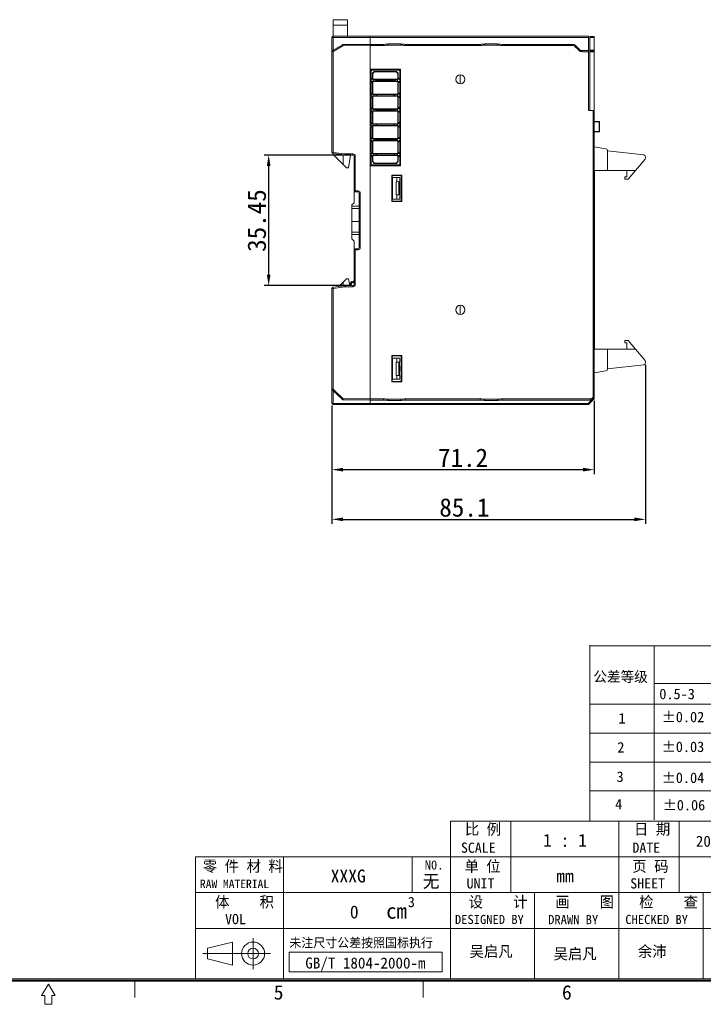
# Model space of a CAD drawing. Header units: millimetres. Extents: x 0 to 592, y -1 to 415.
# Tile 5 of 10: x 288 to 474, y 0 to 267. Entities that reach past the tile are written whole.
import ezdxf
from ezdxf.enums import TextEntityAlignment as Align

# ---------------------------------------------------------------- set-up
doc = ezdxf.new("R2010")
doc.units = ezdxf.units.MM
doc.header["$MEASUREMENT"] = 0
doc.layers.add('Layer0000', color=7, linetype='Continuous', lineweight=20)
doc.layers.add('细实线层', color=7, linetype='Continuous', lineweight=18)
doc.styles.add('文字样式①', font='txt')
doc.styles.add('鸿蒙CAD', font='txt')
doc.dimstyles.new('标准样式（宋体）', dxfattribs={"dimtxt": 5, "dimasz": 3, "dimexe": 1.25, "dimexo": 0.625, "dimtad": 1, "dimtoh": 1, "dimdsep": 46, "dimtxsty": '文字样式①', "dimcen": 0, "dimdle": 6, "dimadec": 0, "dimazin": 0, "dimtfac": 1, "dimtofl": 0, "dimtmove": 0, "dimatfit": 3, "dimfxl": 0, "dimtolj": 1, "dimarcsym": 0})

# ---------------------------------------------------------------- blocks, each defined once
blk = doc.blocks.new('plastic_A2.2')
at = {"layer": '细实线层'}
for p, q in [((-221.2, -7.93), (-221.2, -55.72)), ((-221.2, -8.13), (-79.08, -8.13)), ((-203.72, -8.13), (-203.72, -55.45)), ((-203.72, -18.39), (-78.93, -18.39)), ((-221.2, -23.95), (-79.08, -23.95)), ((-221.2, -31.83), (-79.08, -31.83)), ((-221.2, -39.7), (-79.24, -39.7)), ((-221.2, -47.57), (-79.24, -47.57)), ((-78.92, -55.79), (-259.02, -55.79)), ((-259.02, -55.79), (-259.02, -98.62)), ((-242.67, -75.18), (-242.67, -55.79)), ((-213.3, -55.79), (-213.3, -98.62)), ((-196.95, -75.18), (-196.95, -55.79)), ((-78.92, -65.49), (-328.23, -65.49)), ((-328.23, -65.49), (-328.23, -98.62)), ((-304.35, -98.62), (-304.35, -65.49)), ((-269.4, -65.49), (-269.4, -75.18)), ((-78.92, -75.18), (-328.23, -75.18)), ((-236.16, -75.18), (-236.16, -98.62)), ((-190.44, -75.18), (-190.44, -98.62)), ((-167.58, -84.88), (-328.23, -84.88)), ((-312.62, -87.59), (-312.62, -95.96)), ((-325.03, -90.29), (-318.25, -88.61)), ((-325.03, -90.29), (-325.03, -93.18)), ((-318.25, -88.61), (-318.25, -94.86)), ((-326.27, -91.73), (-307.91, -91.73)), ((-325.03, -93.18), (-318.25, -94.86)), ((-78.61, -98.94), (-657.81, -98.94)), ((-78.92, -98.62), (-657.5, -98.62)), ((-344.73, -98.94), (-344.73, -103.63)), ((-266.46, -98.94), (-266.46, -103.63)), ((-78.3, -99.25), (-658.13, -99.25)), ((-368.21, -100.03), (-370.09, -103.16)), ((-366.33, -103.16), (-368.21, -100.03)), ((-370.09, -103.16), (-369.15, -103.16)), ((-369.15, -103.16), (-369.15, -105.51)), ((-367.27, -103.16), (-366.33, -103.16)), ((-367.27, -105.51), (-367.27, -103.16)), ((-369.15, -105.51), (-367.27, -105.51))]:
    blk.add_line(p, q, dxfattribs=at)
blk.add_lwpolyline([(-302.85, -91.39), (-261.28, -91.39), (-261.28, -96.73), (-302.85, -96.73)], close=True, dxfattribs=at)
for radius in [3.12, 1.45]:
    blk.add_circle((-312.62, -91.73), radius, dxfattribs=at)
at = {"layer": '细实线层', "style": '鸿蒙CAD'}
for s, height, p in [('SCALE', 2.771, (-256.18, -64.36)), ('DATE', 2.771, (-209.6, -64.36)), ('N0.', 2.494, (-266.01, -68.9)), ('UNIT', 2.771, (-254.63, -74.05)), ('SHEET', 2.771, (-210.2, -74.05)), ('3', 2.77, (-270.57, -79.11)), ('cm', 4.156, (-276.48, -82.26)), ('VOL', 2.771, (-320.23, -83.75)), ('未注尺寸公差按照国标执行', 2.5, (-302.78, -90.03)), ('5', 3.91, (-307.02, -104.22)), ('6', 3.91, (-228.75, -104.22))]:
    blk.add_text(s, height=height, dxfattribs=at).set_placement(p)
for s, insert, char_height, width, attachment_point in [('公差等级', (-220.21, -15.11), 2.839, 41.21, 1), ('0.5-3', (-202.31, -19.8), 2.839, 22.4126, 1), ('1', (-213.4, -26.41), 2.84, 3.6287, 1), ('%%P0.02', (-201.69, -26.05), 2.839, 22.4126, 1), ('2', (-213.71, -34.29), 2.84, 3.6287, 1), ('%%P0.03', (-201.69, -34.15), 2.839, 22.4126, 1), ('3', (-213.92, -42.28), 2.84, 3.6287, 1), ('%%P0.04', (-201.69, -42.56), 2.839, 22.4126, 1), ('4', (-214.32, -49.75), 2.84, 3.6287, 1), ('%%P0.06', (-201.42, -49.99), 2.839, 22.4126, 1), ('比 例', (-255.11, -59.77), 3, 12.8974, 7), ('日 期', (-209.18, -59.77), 3, 14.8527, 7), ('零 件 材 料', (-326.27, -69.84), 3, 30.539, 7), ('单 位', (-255.22, -69.84), 3, 13.5564, 7), ('页 码', (-209.62, -69.84), 3, 12.9503, 7), ('RAW MATERIAL', (-327.06, -73.95), 2.3, 30.9917, 7), ('体    积', (-322.94, -79.54), 3, 23.532, 7), ('设    计', (-254.07, -79.54), 3, 23.1857, 7), ('画    图', (-230.57, -79.54), 3, 22.3631, 7), ('检    查', (-207.77, -79.54), 3, 23.532, 7), ('DESIGNED BY', (-257.81, -83.75), 2.5, 29.3887, 7), ('DRAWN BY', (-232.5, -83.75), 2.5, 24.639, 7), ('CHECKED BY', (-211.54, -83.75), 2.5, 28.2013, 7)]:
    blk.add_mtext(s, dxfattribs=dict(at, insert=insert, char_height=char_height, width=width, attachment_point=attachment_point))
for tag, p in [('V1.0', (-655.41, 276.81)), ('XXXN', (-230.33, -93.29))]:
    blk.add_attdef(tag, p, '', height=3.46, dxfattribs=at)
for tag, height, p in [('XXXE', 3.46, (-227.93, -62.72)), ('XXXC', 3.46, (-182.18, -62.72)), ('XXXA', 3.46, (-111.87, -62.72)), ('XXXG', 3.46, (-286.79, -72.42)), ('XXXD', 3.46, (-182.18, -72.42)), ('XXXB', 3.46, (-111.87, -72.42)), ('XXXK', 3, (-264.28, -73.84)), ('mm', 3.46, (-227.93, -72.42)), ('XXXM', 3.46, (-282.12, -95.8))]:
    blk.add_attdef(tag, text='', height=height, dxfattribs=at).set_placement(p, align=Align.CENTER)
blk.add_attdef('XXXJ', text='', height=3.46, dxfattribs=at).set_placement((-279.09, -80.7), align=Align.MIDDLE_RIGHT)
blk = doc.blocks.new('*D21')
at = {"color": 0, "linetype": 'Continuous', "lineweight": -2}
for p, q in [((457.93, 173.39), (457.93, 130.13)), ((372.81, 162.26), (372.81, 130.13)), ((375.81, 131.38), (454.93, 131.38))]:
    blk.add_line(p, q, dxfattribs=at)
at = {"color": 0}
for points in [[(375.81, 131.88), (375.81, 130.88), (372.81, 131.38)], [(454.93, 131.88), (454.93, 130.88), (457.93, 131.38)]]:
    blk.add_solid(points, dxfattribs=at)
at = {"layer": 'Defpoints', "color": 0}
for p in [(457.93, 174.01), (372.81, 162.89), (457.93, 131.38)]:
    blk.add_point(p, dxfattribs=at)
at = {"color": 0, "lineweight": 9, "insert": (408.76, 134.58), "char_height": 5, "attachment_point": 5, "style": '文字样式①'}
blk.add_mtext('\\A1;85.1', dxfattribs=at)
blk = doc.blocks.new('*D22')
at = {"color": 0, "linetype": 'Continuous', "lineweight": -2}
for p, q in [((444.01, 163.59), (444.01, 143.63)), ((372.81, 162.26), (372.81, 143.63)), ((375.81, 144.88), (441.01, 144.88))]:
    blk.add_line(p, q, dxfattribs=at)
at = {"color": 0}
for points in [[(375.81, 145.38), (375.81, 144.38), (372.81, 144.88)], [(441.01, 145.38), (441.01, 144.38), (444.01, 144.88)]]:
    blk.add_solid(points, dxfattribs=at)
at = {"layer": 'Defpoints', "color": 0}
for p in [(444.01, 164.21), (372.81, 162.89), (444.01, 144.88)]:
    blk.add_point(p, dxfattribs=at)
at = {"color": 0, "lineweight": 9, "insert": (408.41, 148.08), "char_height": 5, "attachment_point": 5, "style": '文字样式①'}
blk.add_mtext('\\A1;71.2', dxfattribs=at)
blk = doc.blocks.new('*D23')
at = {"color": 0, "linetype": 'Continuous', "lineweight": -2}
for p, q in [((377.89, 230.32), (354.36, 230.32)), ((355.61, 227.32), (355.61, 197.86)), ((377.89, 194.86), (354.36, 194.86))]:
    blk.add_line(p, q, dxfattribs=at)
at = {"color": 0}
for points in [[(355.11, 227.32), (356.11, 227.32), (355.61, 230.32)], [(355.11, 197.86), (356.11, 197.86), (355.61, 194.86)]]:
    blk.add_solid(points, dxfattribs=at)
at = {"layer": 'Defpoints', "color": 0}
for p in [(378.52, 230.32), (355.61, 194.86), (378.52, 194.86)]:
    blk.add_point(p, dxfattribs=at)
at = {"color": 0, "lineweight": 9, "insert": (352.41, 212.53), "char_height": 5, "attachment_point": 5, "rotation": 90, "style": '文字样式①'}
blk.add_mtext('\\A1;35.45', dxfattribs=at)

msp = doc.modelspace()

# ---------------------------------------------------------------- linework, layer by layer
at = {"layer": 'Layer0000'}
for p, q in [((373.11, 267.088), (373.11, 265.588)), ((377.01, 267.088), (373.11, 267.088)), ((373.11, 265.588), (373.11, 262.588)), ((377.01, 265.588), (373.11, 265.588)), ((377.01, 267.088), (377.01, 265.588)), ((377.01, 265.588), (377.01, 262.588)), ((372.81, 258.424), (372.81, 262.288)), ((383.21, 262.293), (373.108, 262.293)), ((373.108, 262.293), (373.108, 258.772)), ((373.11, 262.588), (383.21, 262.588)), ((383.21, 262.588), (383.213, 262.588)), ((383.21, 262.588), (383.213, 262.588)), ((383.21, 262.588), (442.51, 262.588)), ((383.21, 262.293), (383.21, 262.588)), ((383.21, 260.385), (383.21, 262.293)), ((383.21, 262.293), (442.51, 262.293)), ((442.51, 262.588), (442.51, 262.293)), ((442.51, 262.293), (442.51, 258.688)), ((442.81, 262.488), (444.01, 262.488)), ((442.81, 262.288), (442.81, 262.488)), ((442.81, 262.288), (442.81, 258.788)), ((444.01, 262.288), (442.81, 262.288)), ((444.01, 262.488), (444.01, 262.288)), ((444.01, 258.788), (444.01, 262.288)), ((372.957, 258.682), (375.631, 260.278)), ((373.108, 258.424), (375.782, 260.02)), ((375.782, 260.32), (383.21, 260.385)), ((375.782, 260.02), (383.21, 260.085)), ((383.21, 260.085), (383.21, 260.385)), ((383.21, 260.085), (383.21, 260.385)), ((386.81, 260.385), (383.21, 260.385)), ((383.21, 164.088), (383.21, 260.085)), ((383.21, 253.781), (383.21, 260.085)), ((386.81, 260.394), (386.81, 260.094)), ((387.678, 260.455), (387.728, 260.159)), ((391.468, 260.494), (388.153, 260.494)), ((388.153, 260.494), (388.153, 260.194)), ((391.468, 260.194), (388.153, 260.194)), ((391.468, 260.494), (391.468, 260.194)), ((391.943, 260.455), (391.893, 260.159)), ((392.81, 260.385), (392.81, 260.085)), ((413.01, 260.385), (392.81, 260.385)), ((413.01, 260.394), (413.01, 260.094)), ((413.878, 260.455), (413.928, 260.159)), ((417.668, 260.494), (414.353, 260.494)), ((414.353, 260.494), (414.353, 260.194)), ((417.668, 260.194), (414.353, 260.194)), ((417.668, 260.494), (417.668, 260.194)), ((418.143, 260.455), (418.093, 260.159)), ((419.01, 260.394), (419.01, 260.094)), ((438.2, 260.385), (419.01, 260.385)), ((438.2, 260.085), (438.2, 260.385)), ((438.695, 259.88), (438.907, 260.092)), ((439.805, 258.769), (438.695, 259.88)), ((438.907, 260.092), (440.018, 258.981)), ((372.81, 231.053), (372.81, 258.424)), ((373.108, 258.424), (372.81, 258.424)), ((373.108, 231.053), (373.108, 258.424)), ((439.805, 258.769), (440.018, 258.981)), ((440.725, 258.688), (440.731, 258.688)), ((440.725, 258.688), (442.51, 258.688)), ((440.725, 258.388), (440.725, 258.688)), ((442.51, 258.388), (440.725, 258.388)), ((442.51, 258.688), (442.51, 258.388)), ((442.51, 258.388), (442.51, 242.388)), ((442.81, 258.588), (442.81, 258.788)), ((442.81, 258.788), (444.01, 258.788)), ((442.81, 258.588), (444.01, 258.588)), ((442.81, 258.388), (442.81, 258.588)), ((442.81, 258.388), (442.81, 242.388)), ((444.01, 258.388), (442.81, 258.388)), ((444.01, 258.788), (444.01, 258.588)), ((444.01, 258.588), (444.01, 258.388)), ((444.01, 242.388), (444.01, 258.388)), ((383.21, 253.781), (391.41, 253.638)), ((383.37, 253.478), (383.31, 253.418)), ((383.31, 253.418), (383.31, 251.401)), ((383.43, 251.281), (383.31, 251.401)), ((383.37, 253.478), (383.43, 253.538)), ((383.43, 253.418), (383.37, 253.478)), ((391.19, 253.538), (383.43, 253.538)), ((383.43, 251.281), (383.43, 253.418)), ((391.19, 253.418), (383.43, 253.418)), ((383.81, 252.538), (384.31, 253.038)), ((383.93, 252.488), (383.81, 252.538)), ((383.81, 252.538), (383.81, 250.901)), ((384.36, 252.918), (383.93, 252.488)), ((383.93, 252.488), (383.93, 250.901)), ((384.36, 252.918), (384.31, 253.038)), ((390.31, 253.038), (384.31, 253.038)), ((390.261, 252.918), (384.36, 252.918)), ((390.261, 252.918), (390.31, 253.038)), ((390.69, 252.488), (390.261, 252.918)), ((390.31, 253.038), (390.81, 252.538)), ((390.81, 252.538), (390.69, 252.488)), ((390.69, 252.488), (390.69, 250.901)), ((390.81, 252.538), (390.81, 250.901)), ((391.19, 253.538), (391.25, 253.478)), ((391.25, 253.478), (391.19, 253.418)), ((391.19, 253.418), (391.19, 251.281)), ((391.19, 251.281), (391.31, 251.401)), ((391.25, 253.478), (391.31, 253.418)), ((391.31, 253.418), (391.31, 251.401)), ((391.41, 253.638), (391.41, 227.438)), ((407.66, 252.138), (407.66, 250.888)), ((383.21, 250.901), (383.41, 250.901)), ((383.41, 250.301), (383.21, 250.301)), ((383.43, 249.921), (383.31, 249.801)), ((383.31, 249.801), (383.31, 247.376)), ((383.41, 250.901), (383.81, 250.901)), ((383.41, 250.901), (383.41, 250.301)), ((383.81, 250.301), (383.41, 250.301)), ((383.81, 250.901), (383.43, 251.281)), ((383.43, 249.921), (383.81, 250.301)), ((383.43, 247.256), (383.43, 249.921)), ((383.93, 250.901), (383.81, 250.901)), ((383.81, 250.301), (383.93, 250.301)), ((383.81, 250.301), (383.81, 246.876)), ((390.69, 250.901), (383.93, 250.901)), ((383.93, 250.301), (390.69, 250.301)), ((383.93, 250.301), (383.93, 246.876)), ((384.01, 250.863), (384.01, 250.901)), ((384.01, 250.338), (384.01, 250.863)), ((384.01, 250.338), (384.01, 250.301)), ((384.81, 250.301), (384.81, 250.901)), ((385.01, 250.751), (389.61, 250.751)), ((385.01, 250.751), (385.01, 250.451)), ((389.61, 250.451), (385.01, 250.451)), ((389.61, 250.751), (389.61, 250.451)), ((389.81, 250.901), (389.81, 250.301)), ((390.61, 250.901), (390.61, 250.863)), ((390.61, 250.863), (390.61, 250.338)), ((390.61, 250.338), (390.61, 250.301)), ((390.81, 250.901), (390.69, 250.901)), ((390.69, 250.301), (390.81, 250.301)), ((390.69, 250.301), (390.69, 246.876)), ((391.19, 251.281), (390.81, 250.901)), ((390.81, 250.901), (391.21, 250.901)), ((390.81, 250.301), (391.19, 249.921)), ((390.81, 250.301), (390.81, 246.876)), ((391.21, 250.301), (390.81, 250.301)), ((391.19, 249.921), (391.19, 247.256)), ((391.19, 249.921), (391.31, 249.801)), ((391.21, 250.901), (391.21, 250.301)), ((391.21, 250.901), (391.41, 250.901)), ((391.41, 250.301), (391.21, 250.301)), ((391.31, 247.376), (391.31, 249.801)), ((407.66, 250.888), (407.66, 249.638)), ((383.21, 246.876), (383.41, 246.876)), ((383.41, 246.276), (383.21, 246.276)), ((383.43, 247.256), (383.31, 247.376)), ((383.41, 246.876), (383.41, 246.276)), ((383.41, 246.876), (383.81, 246.876)), ((383.81, 246.276), (383.41, 246.276)), ((383.81, 246.876), (383.43, 247.256)), ((383.43, 245.896), (383.81, 246.276)), ((383.93, 246.876), (383.81, 246.876)), ((383.81, 246.276), (383.93, 246.276)), ((383.81, 246.276), (383.81, 242.851)), ((390.69, 246.876), (383.93, 246.876)), ((383.93, 246.276), (390.69, 246.276)), ((383.93, 246.276), (383.93, 242.851)), ((384.01, 246.838), (384.01, 246.876)), ((384.01, 246.313), (384.01, 246.838)), ((384.01, 246.313), (384.01, 246.276)), ((384.81, 246.276), (384.81, 246.876)), ((385.01, 246.726), (389.61, 246.726)), ((385.01, 246.726), (385.01, 246.426)), ((389.61, 246.426), (385.01, 246.426)), ((389.61, 246.726), (389.61, 246.426)), ((389.81, 246.876), (389.81, 246.276)), ((390.61, 246.876), (390.61, 246.838)), ((390.61, 246.838), (390.61, 246.313)), ((390.61, 246.313), (390.61, 246.276)), ((390.81, 246.876), (390.69, 246.876)), ((390.69, 246.276), (390.81, 246.276)), ((390.69, 246.276), (390.69, 242.851)), ((391.19, 247.256), (390.81, 246.876)), ((390.81, 246.876), (391.21, 246.876)), ((390.81, 246.276), (390.81, 242.851)), ((390.81, 246.276), (391.19, 245.896)), ((391.21, 246.276), (390.81, 246.276)), ((391.19, 247.256), (391.31, 247.376)), ((391.21, 246.876), (391.21, 246.276)), ((391.21, 246.876), (391.41, 246.876)), ((391.41, 246.276), (391.21, 246.276)), ((383.43, 245.896), (383.31, 245.776)), ((383.31, 245.776), (383.31, 243.351)), ((383.43, 243.231), (383.43, 245.896)), ((391.19, 243.4), (390.81, 243.02)), ((391.19, 245.896), (391.31, 245.776)), ((391.19, 245.896), (391.19, 243.4)), ((391.19, 243.4), (391.31, 243.351)), ((391.31, 243.351), (391.31, 245.776)), ((383.21, 242.851), (383.41, 242.851)), ((383.41, 242.251), (383.21, 242.251)), ((383.43, 243.231), (383.31, 243.351)), ((383.43, 241.871), (383.31, 241.751)), ((383.31, 241.751), (383.31, 239.326)), ((383.41, 242.851), (383.81, 242.851)), ((383.41, 242.851), (383.41, 242.251)), ((383.81, 242.251), (383.41, 242.251)), ((383.81, 242.851), (383.43, 243.231)), ((383.43, 241.871), (383.81, 242.251)), ((383.43, 239.206), (383.43, 241.871)), ((383.93, 242.851), (383.81, 242.851)), ((383.81, 242.251), (383.93, 242.251)), ((383.81, 242.251), (383.81, 238.826)), ((390.69, 242.851), (383.93, 242.851)), ((383.93, 242.251), (390.69, 242.251)), ((383.93, 242.251), (383.93, 238.826)), ((384.01, 242.813), (384.01, 242.851)), ((384.01, 242.288), (384.01, 242.813)), ((384.01, 242.288), (384.01, 242.251)), ((384.81, 242.251), (384.81, 242.851)), ((385.01, 242.701), (389.61, 242.701)), ((385.01, 242.701), (385.01, 242.401)), ((389.61, 242.401), (385.01, 242.401)), ((389.61, 242.701), (389.61, 242.401)), ((389.81, 242.851), (389.81, 242.251)), ((390.61, 242.851), (390.61, 242.813)), ((390.61, 242.813), (390.61, 242.288)), ((390.61, 242.288), (390.61, 242.251)), ((390.81, 242.851), (390.69, 242.851)), ((390.69, 242.251), (390.81, 242.251)), ((390.69, 242.251), (390.69, 238.826)), ((391.31, 243.351), (390.81, 242.851)), ((390.81, 242.851), (391.21, 242.851)), ((390.81, 242.251), (390.81, 238.826)), ((390.81, 242.251), (391.19, 241.871)), ((391.21, 242.251), (390.81, 242.251)), ((391.19, 241.871), (391.31, 241.751)), ((391.19, 241.871), (391.19, 239.375)), ((391.21, 242.851), (391.21, 242.251)), ((391.21, 242.851), (391.41, 242.851)), ((391.41, 242.251), (391.21, 242.251)), ((391.31, 239.326), (391.31, 241.751)), ((442.51, 242.388), (443.71, 242.367)), ((444.01, 242.388), (442.81, 242.388)), ((443.71, 242.367), (444.01, 242.362)), ((443.71, 165.785), (443.71, 242.367)), ((444.01, 242.362), (444.01, 242.367)), ((444.01, 165.785), (444.01, 242.362)), ((383.21, 238.826), (383.41, 238.826)), ((383.41, 238.226), (383.21, 238.226)), ((383.43, 239.206), (383.31, 239.326)), ((383.41, 238.826), (383.81, 238.826)), ((383.41, 238.826), (383.41, 238.226)), ((383.81, 238.226), (383.41, 238.226)), ((383.81, 238.826), (383.43, 239.206)), ((383.43, 237.846), (383.81, 238.226)), ((383.93, 238.826), (383.81, 238.826)), ((383.81, 238.226), (383.81, 234.801)), ((383.81, 238.226), (383.93, 238.226)), ((390.69, 238.826), (383.93, 238.826)), ((383.93, 238.226), (383.93, 234.801)), ((383.93, 238.226), (390.69, 238.226)), ((384.01, 238.788), (384.01, 238.826)), ((384.01, 238.263), (384.01, 238.788)), ((384.01, 238.263), (384.01, 238.226)), ((384.81, 238.226), (384.81, 238.826)), ((385.01, 238.676), (389.61, 238.676)), ((385.01, 238.676), (385.01, 238.376)), ((389.61, 238.376), (385.01, 238.376)), ((389.61, 238.676), (389.61, 238.376)), ((389.81, 238.826), (389.81, 238.226)), ((390.61, 238.826), (390.61, 238.788)), ((390.61, 238.788), (390.61, 238.263)), ((390.61, 238.263), (390.61, 238.226)), ((390.81, 238.826), (390.69, 238.826)), ((390.69, 238.226), (390.81, 238.226)), ((390.69, 238.226), (390.69, 234.801)), ((391.19, 239.375), (390.81, 238.995)), ((391.31, 239.326), (390.81, 238.826)), ((390.81, 238.826), (391.21, 238.826)), ((390.81, 238.226), (390.81, 234.801)), ((390.81, 238.226), (391.19, 237.846)), ((391.21, 238.226), (390.81, 238.226)), ((391.19, 239.375), (391.31, 239.326)), ((391.21, 238.826), (391.41, 238.826)), ((391.21, 238.826), (391.21, 238.226)), ((391.41, 238.226), (391.21, 238.226)), ((444.01, 239.475), (445.341, 239.399)), ((444.01, 239.327), (445.371, 239.249)), ((445.371, 236.738), (445.371, 239.249)), ((445.371, 239.249), (445.482, 239.249)), ((445.482, 236.738), (445.482, 239.249)), ((383.43, 237.846), (383.31, 237.726)), ((383.31, 237.726), (383.31, 235.301)), ((383.43, 235.181), (383.43, 237.846)), ((391.19, 237.846), (391.31, 237.726)), ((391.19, 237.846), (391.19, 235.181)), ((391.31, 235.301), (391.31, 237.726)), ((445.371, 236.738), (444.01, 236.738)), ((445.332, 236.588), (444.01, 236.588)), ((445.482, 236.738), (445.371, 236.738)), ((383.21, 234.801), (383.41, 234.801)), ((383.41, 234.201), (383.21, 234.201)), ((383.43, 235.181), (383.31, 235.301)), ((383.43, 233.821), (383.31, 233.701)), ((383.31, 233.701), (383.31, 231.276)), ((383.41, 234.801), (383.81, 234.801)), ((383.41, 234.801), (383.41, 234.201)), ((383.81, 234.201), (383.41, 234.201)), ((383.81, 234.801), (383.43, 235.181)), ((383.43, 233.821), (383.81, 234.201)), ((383.43, 231.156), (383.43, 233.821)), ((383.93, 234.801), (383.81, 234.801)), ((383.81, 234.201), (383.81, 230.776)), ((383.81, 234.201), (383.93, 234.201)), ((390.69, 234.801), (383.93, 234.801)), ((383.93, 234.201), (383.93, 230.776)), ((383.93, 234.201), (390.69, 234.201)), ((384.01, 234.763), (384.01, 234.801)), ((384.01, 234.238), (384.01, 234.763)), ((384.01, 234.238), (384.01, 234.201)), ((384.81, 234.201), (384.81, 234.801)), ((385.01, 234.651), (389.61, 234.651)), ((385.01, 234.651), (385.01, 234.351)), ((389.61, 234.351), (385.01, 234.351)), ((389.61, 234.651), (389.61, 234.351)), ((389.81, 234.801), (389.81, 234.201)), ((390.61, 234.801), (390.61, 234.763)), ((390.61, 234.763), (390.61, 234.238)), ((390.61, 234.238), (390.61, 234.201)), ((390.81, 234.801), (390.69, 234.801)), ((390.69, 234.201), (390.69, 230.776)), ((390.69, 234.201), (390.81, 234.201)), ((391.19, 235.181), (390.81, 234.801)), ((390.81, 234.801), (391.21, 234.801)), ((390.81, 234.201), (390.81, 230.776)), ((390.81, 234.201), (391.19, 233.821)), ((391.21, 234.201), (390.81, 234.201)), ((391.19, 235.181), (391.31, 235.301)), ((391.19, 233.821), (391.31, 233.701)), ((391.19, 233.821), (391.19, 231.156)), ((391.21, 234.801), (391.41, 234.801)), ((391.21, 234.801), (391.21, 234.201)), ((391.41, 234.201), (391.21, 234.201)), ((391.31, 231.276), (391.31, 233.701)), ((373.108, 231.053), (372.81, 231.053)), ((376.259, 230.357), (373.073, 230.755)), ((376.277, 230.657), (373.108, 231.053)), ((373.11, 230.488), (373.11, 230.751)), ((373.11, 230.488), (375.81, 227.788)), ((375.81, 227.788), (375.81, 230.413)), ((378.516, 230.318), (376.259, 230.357)), ((378.518, 230.618), (376.277, 230.657)), ((377.31, 226.888), (377.854, 230.329)), ((377.85, 230.305), (378.516, 230.293)), ((378.81, 220.313), (378.81, 230.018)), ((379.108, 230.018), (378.81, 230.018)), ((379.108, 220.607), (379.108, 230.018)), ((383.21, 230.776), (383.41, 230.776)), ((383.41, 230.176), (383.21, 230.176)), ((383.43, 231.156), (383.31, 231.276)), ((383.41, 230.776), (383.81, 230.776)), ((383.41, 230.776), (383.41, 230.176)), ((383.81, 230.176), (383.41, 230.176)), ((383.81, 230.776), (383.43, 231.156)), ((383.43, 229.796), (383.81, 230.176)), ((383.93, 230.776), (383.81, 230.776)), ((383.81, 230.176), (383.81, 228.538)), ((383.93, 230.176), (383.81, 230.176)), ((390.69, 230.776), (383.93, 230.776)), ((383.93, 228.588), (383.93, 230.176)), ((383.93, 230.176), (390.69, 230.176)), ((384.01, 230.738), (384.01, 230.776)), ((384.01, 230.213), (384.01, 230.738)), ((384.01, 230.213), (384.01, 230.176)), ((384.81, 230.176), (384.81, 230.776)), ((385.01, 230.626), (389.61, 230.626)), ((385.01, 230.626), (385.01, 230.326)), ((389.61, 230.326), (385.01, 230.326)), ((389.61, 230.626), (389.61, 230.326)), ((389.81, 230.776), (389.81, 230.176)), ((390.61, 230.776), (390.61, 230.738)), ((390.61, 230.738), (390.61, 230.213)), ((390.61, 230.213), (390.61, 230.176)), ((390.81, 230.776), (390.69, 230.776)), ((390.69, 230.176), (390.81, 230.176)), ((390.69, 228.588), (390.69, 230.176)), ((391.19, 231.156), (390.81, 230.776)), ((390.81, 230.776), (391.21, 230.776)), ((390.81, 228.538), (390.81, 230.176)), ((391.19, 229.796), (390.81, 230.176)), ((391.21, 230.176), (390.81, 230.176)), ((391.19, 231.156), (391.31, 231.276)), ((391.21, 230.776), (391.21, 230.176)), ((391.21, 230.776), (391.41, 230.776)), ((391.41, 230.176), (391.21, 230.176)), ((444.01, 232.533), (447.211, 232.023)), ((447.632, 226.156), (447.632, 231.529)), ((457.488, 230.364), (447.632, 231.476)), ((375.81, 227.788), (376.71, 226.888)), ((391.41, 227.438), (383.21, 227.295)), ((383.31, 229.676), (383.43, 229.796)), ((383.31, 227.658), (383.31, 229.676)), ((383.37, 227.598), (383.31, 227.658)), ((383.37, 227.598), (383.43, 227.658)), ((383.43, 227.538), (383.37, 227.598)), ((383.43, 227.658), (383.43, 229.796)), ((383.43, 227.658), (391.19, 227.658)), ((391.19, 227.538), (383.43, 227.538)), ((383.93, 228.588), (383.81, 228.538)), ((384.31, 228.038), (383.81, 228.538)), ((384.36, 228.158), (383.93, 228.588)), ((384.31, 228.038), (384.36, 228.158)), ((390.31, 228.038), (384.31, 228.038)), ((390.261, 228.158), (384.36, 228.158)), ((390.261, 228.158), (390.69, 228.588)), ((390.31, 228.038), (390.261, 228.158)), ((390.81, 228.538), (390.31, 228.038)), ((390.69, 228.588), (390.81, 228.538)), ((391.19, 227.658), (391.19, 229.796)), ((391.19, 229.796), (391.31, 229.676)), ((391.19, 227.658), (391.25, 227.598)), ((391.25, 227.598), (391.19, 227.538)), ((391.31, 227.658), (391.25, 227.598)), ((391.31, 227.658), (391.31, 229.676)), ((457.817, 229.25), (455.249, 226.156)), ((457.932, 229.57), (457.932, 229.867)), ((376.71, 226.888), (377.31, 226.888)), ((383.21, 164.088), (383.21, 227.295)), ((389.023, 224.876), (391.768, 224.876)), ((389.023, 217.701), (389.023, 224.876)), ((389.118, 224.781), (389.023, 224.876)), ((389.118, 217.795), (389.118, 224.781)), ((389.118, 224.781), (391.669, 224.777)), ((391.626, 217.799), (391.626, 224.777)), ((391.669, 224.777), (391.768, 224.876)), ((391.768, 224.876), (391.768, 217.701)), ((444.082, 226.156), (444.082, 219.466)), ((444.082, 226.156), (447.632, 226.156)), ((447.632, 226.156), (455.249, 226.156)), ((452.882, 224.436), (452.882, 226.156)), ((455.249, 226.156), (453.282, 223.786)), ((389.118, 224.224), (389.21, 224.224)), ((390.41, 224.213), (389.21, 224.224)), ((389.21, 224.224), (389.21, 218.353)), ((390.41, 223.092), (390.21, 223.088)), ((390.21, 223.088), (390.21, 219.488)), ((391.21, 224.206), (390.41, 224.213)), ((390.41, 223.092), (390.41, 224.213)), ((390.951, 223.101), (390.41, 223.092)), ((390.951, 219.475), (390.951, 223.101)), ((391.21, 218.37), (391.21, 224.206)), ((452.882, 224.436), (452.382, 224.436)), ((452.382, 224.436), (452.382, 223.786)), ((452.382, 223.786), (453.282, 223.786)), ((378.81, 217.388), (378.81, 220.313)), ((379.916, 220.293), (378.81, 220.313)), ((379.918, 220.593), (379.108, 220.607)), ((380.21, 219.993), (380.21, 205.183)), ((380.508, 219.993), (380.21, 219.993)), ((380.508, 205.183), (380.508, 219.993)), ((390.21, 219.488), (390.41, 219.485)), ((390.41, 219.485), (390.951, 219.475)), ((390.41, 218.363), (390.41, 219.485)), ((444.082, 219.466), (444.01, 219.466)), ((444.082, 217.266), (444.082, 219.466)), ((378.21, 216.788), (378.81, 217.388)), ((378.21, 216.788), (378.21, 216.418)), ((389.023, 217.701), (389.118, 217.795)), ((391.768, 217.701), (389.023, 217.701)), ((389.21, 218.353), (389.118, 218.352)), ((391.669, 217.799), (389.118, 217.795)), ((389.21, 218.353), (390.41, 218.363)), ((390.41, 218.363), (391.21, 218.37)), ((391.768, 217.701), (391.669, 217.799)), ((444.01, 217.266), (444.082, 217.266)), ((444.082, 217.266), (444.082, 203.966)), ((378.21, 215.827), (378.21, 216.418)), ((378.21, 216.418), (380.21, 216.418)), ((378.21, 215.236), (378.21, 215.827)), ((380.21, 215.827), (378.21, 215.827)), ((378.21, 212.265), (378.21, 215.236)), ((378.21, 211.416), (378.21, 212.265)), ((380.21, 212.265), (378.21, 212.265)), ((378.21, 209.416), (378.21, 211.416)), ((378.21, 209.416), (380.21, 209.416)), ((378.21, 208.781), (378.21, 209.416)), ((378.21, 207.538), (378.21, 208.781)), ((380.21, 208.781), (378.21, 208.781)), ((378.81, 206.938), (378.21, 207.538)), ((378.81, 204.864), (378.81, 206.938)), ((378.81, 204.864), (379.916, 204.883)), ((378.81, 195.159), (378.81, 204.864)), ((379.108, 204.569), (379.918, 204.583)), ((379.108, 195.159), (379.108, 204.569)), ((380.508, 205.183), (380.21, 205.183)), ((444.082, 203.966), (444.01, 203.966)), ((444.082, 199.766), (444.082, 203.966)), ((444.01, 199.766), (444.082, 199.766)), ((444.082, 199.766), (444.082, 186.466)), ((374.582, 194.61), (375.81, 195.838)), ((376.71, 196.738), (375.81, 195.838)), ((375.81, 195.838), (375.81, 194.763)), ((377.31, 196.738), (376.71, 196.738)), ((377.64, 194.868), (377.31, 196.738)), ((377.738, 194.845), (377.835, 195.538)), ((377.835, 195.538), (378.132, 195.496)), ((378.041, 194.85), (378.132, 195.496)), ((378.81, 195.863), (378.634, 195.674)), ((378.81, 195.509), (378.634, 195.674)), ((372.81, 194.123), (372.81, 166.719)), ((372.81, 194.123), (373.108, 194.123)), ((373.073, 194.421), (376.259, 194.819)), ((373.108, 194.123), (376.277, 194.52)), ((373.108, 194.123), (373.108, 166.719)), ((376.259, 194.819), (378.516, 194.859)), ((376.259, 194.819), (376.486, 194.848)), ((376.277, 194.52), (378.518, 194.559)), ((376.486, 194.848), (377.741, 194.87)), ((378.045, 194.875), (378.628, 194.885)), ((379.108, 195.159), (378.81, 195.159)), ((407.66, 189.538), (407.66, 188.288)), ((407.66, 188.288), (407.66, 187.038)), ((444.082, 186.466), (444.01, 186.466)), ((444.082, 184.266), (444.082, 186.466)), ((444.01, 184.266), (444.082, 184.266)), ((444.082, 184.266), (444.082, 177.576)), ((453.282, 179.946), (452.382, 179.946)), ((452.382, 179.946), (452.382, 179.296)), ((452.382, 179.296), (452.882, 179.296)), ((452.882, 179.296), (452.882, 177.576)), ((453.282, 179.946), (455.249, 177.576)), ((447.632, 177.576), (444.082, 177.576)), ((455.249, 177.576), (447.632, 177.576)), ((447.632, 172.202), (447.632, 177.576)), ((455.249, 177.576), (457.816, 174.483)), ((389.023, 175.876), (391.768, 175.876)), ((389.023, 168.701), (389.023, 175.876)), ((389.023, 175.876), (389.118, 175.781)), ((389.118, 175.781), (391.669, 175.777)), ((389.118, 168.795), (389.118, 175.781)), ((389.118, 175.16), (389.21, 175.159)), ((390.41, 175.149), (389.21, 175.159)), ((389.21, 169.417), (389.21, 175.159)), ((390.41, 174.092), (390.21, 174.088)), ((390.21, 174.088), (390.21, 170.488)), ((390.41, 174.092), (390.41, 175.149)), ((391.21, 175.142), (390.41, 175.149)), ((390.951, 174.101), (390.41, 174.092)), ((390.951, 170.475), (390.951, 174.101)), ((391.186, 174.135), (391.186, 172.942)), ((391.21, 174.295), (391.21, 175.142)), ((391.626, 168.799), (391.626, 175.777)), ((391.669, 175.777), (391.768, 175.876)), ((391.768, 175.876), (391.768, 168.701)), ((457.932, 173.865), (457.932, 174.162)), ((391.186, 171.635), (391.186, 170.442)), ((391.21, 172.781), (391.21, 171.795)), ((447.211, 171.709), (444.01, 171.198)), ((447.632, 172.255), (457.488, 173.368)), ((389.023, 168.701), (389.118, 168.795)), ((391.768, 168.701), (389.023, 168.701)), ((389.21, 169.417), (389.118, 169.417)), ((391.669, 168.799), (389.118, 168.795)), ((390.41, 169.428), (389.21, 169.417)), ((390.21, 170.488), (390.41, 170.485)), ((390.41, 170.485), (390.951, 170.475)), ((390.41, 169.428), (390.41, 170.485)), ((391.21, 169.435), (390.41, 169.428)), ((391.21, 170.281), (391.21, 169.435)), ((391.768, 168.701), (391.669, 168.799)), ((372.81, 166.719), (372.81, 162.888)), ((373.108, 166.719), (372.81, 166.719)), ((372.906, 166.499), (375.655, 163.933)), ((375.857, 164.152), (373.108, 166.719)), ((373.108, 166.311), (373.108, 162.883)), ((383.21, 164.088), (375.857, 164.152)), ((375.857, 163.852), (383.21, 163.788)), ((383.21, 163.788), (383.21, 164.088)), ((383.21, 163.788), (383.21, 164.088)), ((383.21, 164.088), (386.81, 164.088)), ((383.21, 162.883), (383.21, 163.788)), ((383.21, 163.788), (386.81, 163.788)), ((386.81, 163.788), (386.81, 164.088)), ((387.678, 163.728), (387.728, 164.024)), ((388.153, 163.688), (388.153, 163.988)), ((388.153, 163.988), (391.468, 163.988)), ((388.153, 163.688), (391.468, 163.688)), ((391.468, 163.688), (391.468, 163.988)), ((391.943, 163.728), (391.893, 164.024)), ((392.81, 163.788), (392.81, 164.088)), ((392.81, 164.088), (413.01, 164.088)), ((392.81, 163.788), (413.01, 163.788)), ((413.01, 163.788), (413.01, 164.088)), ((413.878, 163.728), (413.928, 164.024)), ((414.353, 163.688), (414.353, 163.988)), ((414.353, 163.988), (417.668, 163.988)), ((414.353, 163.688), (417.668, 163.688)), ((417.668, 163.688), (417.668, 163.988)), ((418.143, 163.728), (418.093, 164.024)), ((419.01, 163.788), (419.01, 164.088)), ((419.01, 164.088), (443.01, 164.088)), ((419.01, 163.788), (443.01, 163.788)), ((442.386, 162.883), (443.351, 163.848)), ((443.923, 164), (442.598, 162.676)), ((443.01, 163.788), (443.01, 164.088)), ((443.71, 165.785), (444.01, 165.785)), ((443.71, 165.485), (443.71, 165.785)), ((443.71, 164.207), (443.71, 165.485)), ((444.01, 165.785), (444.01, 164.212)), ((444.01, 164.788), (444.01, 164.212)), ((373.108, 162.883), (383.21, 162.883)), ((373.11, 162.588), (383.21, 162.588)), ((383.21, 162.588), (383.21, 162.883)), ((383.21, 162.883), (442.086, 162.883)), ((383.21, 162.588), (442.086, 162.588)), ((442.086, 162.883), (442.386, 162.883)), ((442.086, 162.883), (442.086, 162.588)), ((442.086, 162.588), (442.386, 162.588)), ((442.386, 162.883), (442.386, 162.588))]:
    msp.add_line(p, q, dxfattribs=at)
for centre, radius, start, end in [((373.11, 262.288), 0.3, 90, 180), ((373.034, 258.043), 4.251, 89.00395, 93.01327), ((381.5, 262.366), 8.393, 178.48492, 180.49736), ((375.784, 260.02), 0.3, 90.5, 120.82312), ((384.288, 265.182), 9.949, 209.53183, 211.25182), ((384.377, 260.17), 8.596, 179.0002, 180.9998), ((384.345, 515.675), 255.592, 269.7456, 270.55258), ((386.879, 265.703), 5.309, 269.26302, 278.65714), ((386.875, 265.75), 5.656, 269.34261, 278.67029), ((388.153, 257.651), 2.843, 90, 99.61643), ((388.153, 257.651), 2.543, 90, 99.61643), ((391.468, 257.651), 2.843, 80.38357, 90), ((391.468, 257.651), 2.543, 80.38357, 90), ((392.922, 267.249), 7.164, 261.74309, 269.10544), ((392.742, 265.703), 5.309, 261.34286, 270.73698), ((400.31, 7141.99), 6881.908, 269.9375619, 270.1057382), ((413.079, 265.703), 5.309, 269.26302, 278.65714), ((413.075, 265.75), 5.656, 269.34261, 278.67029), ((414.353, 257.651), 2.843, 90, 99.61643), ((414.353, 257.651), 2.543, 90, 99.61643), ((417.668, 257.651), 2.843, 80.38357, 90), ((417.668, 257.651), 2.543, 80.38357, 90), ((418.945, 265.75), 5.656, 261.3297, 270.65739), ((418.942, 265.703), 5.309, 261.34286, 270.73698), ((431.08, 6475.767), 6215.684, 269.8887408, 270.0656258), ((438.194, 259.37), 1.014, 45.3359, 89.66391), ((438.199, 259.384), 0.701, 45.0201, 89.97963), ((373.11, 258.424), 0.3, 120.82312, 180), ((381.614, 263.586), 9.949, 209.53183, 211.25182), ((440.725, 259.689), 1.301, 225.02047, 269.97953), ((440.725, 259.688), 1, 225.00234, 269.99766), ((407.66, 250.888), 1.25, 90, 270), ((407.66, 250.888), 1.25, 270, 90), ((390.581, 250.867), 0.0296, 297.0907, 352.27821), ((390.581, 250.334), 0.0296, 7.72156, 62.90953), ((390.581, 246.842), 0.0296, 297.0907, 352.27821), ((390.581, 246.309), 0.0296, 7.72156, 62.90953), ((390.581, 242.817), 0.0296, 297.0907, 352.27821), ((390.581, 242.284), 0.0296, 7.72156, 62.90953), ((390.581, 238.792), 0.0296, 297.0907, 352.27821), ((390.581, 238.259), 0.0296, 7.72156, 62.90953), ((445.332, 239.249), 0.15, 0.0354, 86.72875), ((445.202, 239.293), 0.175, 345.51199, 37.33763), ((445.332, 236.738), 0.15, 270, 359.99999), ((445.197, 236.703), 0.177, 319.60601, 11.37088), ((390.581, 234.767), 0.0296, 297.0907, 352.27821), ((390.581, 234.234), 0.0296, 7.72156, 62.90953), ((373.11, 231.053), 0.3, 180, 262.87498), ((381.682, 229.906), 8.651, 172.37917, 174.36411), ((384.876, 229.971), 8.626, 175.43886, 177.43323), ((387.112, 230.393), 8.596, 178.50027, 180.49969), ((378.501, 230.008), 0.31, 1.7346, 87.2654), ((378.51, 229.993), 0.3, 4.65672, 89.00005), ((378.508, 230.018), 0.6, 0.00929, 88.99071), ((390.581, 230.742), 0.0296, 297.0907, 352.27821), ((390.581, 230.209), 0.0296, 7.72156, 62.90953), ((447.132, 231.529), 0.5, 0, 80.94211), ((457.432, 229.867), 0.5, 0.00371, 83.55734), ((457.432, 229.569), 0.5, 320.31902, 0.09547), ((395.827, 203.445), 23.959, 134.25038, 135.25176), ((388.512, 220.368), 8.596, 178.50027, 180.49969), ((379.901, 219.984), 0.31, 1.7346, 87.2654), ((379.908, 219.993), 0.6, 0.00929, 88.99071), ((395.827, 221.731), 23.959, 224.74824, 225.74962), ((388.512, 204.808), 8.596, 179.50031, 181.49973), ((379.901, 205.192), 0.31, 272.7346, 358.2654), ((379.908, 205.183), 0.6, 271.00929, 359.99071), ((378.429, 195.454), 0.6, 50.55026, 172), ((378.429, 195.454), 0.3, 47, 172), ((373.11, 194.123), 0.3, 97.12502, 180), ((381.682, 195.271), 8.651, 185.63589, 187.62083), ((384.886, 195.206), 8.636, 182.5681, 184.56028), ((387.112, 194.784), 8.596, 179.50031, 181.49973), ((378.51, 195.183), 0.3, 270.99995, 355.34314), ((378.501, 195.168), 0.31, 272.7346, 358.2654), ((378.508, 195.159), 0.6, 271.00929, 359.99071), ((407.66, 188.288), 1.25, 90, 270), ((407.66, 188.288), 1.25, 270, 90), ((391.698, 174.138), 0.512, 162.11181, 180.39415), ((457.432, 173.865), 0.5, 276.44265, 359.99629), ((457.432, 174.162), 0.5, 0.00984, 39.78629), ((391.698, 172.938), 0.512, 179.60585, 197.88819), ((391.698, 171.638), 0.512, 162.11181, 180.39415), ((447.132, 172.202), 0.5, 279.05789, 360), ((391.698, 170.438), 0.512, 179.60585, 197.88819), ((373.11, 166.719), 0.3, 180, 226.97493), ((381.583, 158.706), 11.663, 136.61011, 138.07517), ((384.333, 156.14), 11.663, 136.61011, 138.07517), ((375.86, 164.152), 0.3, 226.97493, 269.5), ((384.452, 164.002), 8.596, 179.0002, 180.9998), ((386.876, 158.441), 5.648, 81.32295, 90.66415), ((386.879, 158.48), 5.309, 81.34286, 90.73698), ((388.153, 166.531), 2.843, 260.38357, 270), ((388.153, 166.531), 2.543, 260.38357, 270), ((391.468, 166.531), 2.543, 270, 279.61643), ((391.468, 166.531), 2.843, 270, 279.61643), ((392.739, 158.519), 5.57, 89.27029, 98.74261), ((392.742, 158.48), 5.309, 89.26302, 98.65714), ((413.081, 158.511), 5.578, 81.26422, 90.72287), ((413.079, 158.48), 5.309, 81.34286, 90.73698), ((414.353, 166.531), 2.843, 260.38357, 270), ((414.353, 166.531), 2.543, 260.38357, 270), ((417.668, 166.531), 2.543, 270, 279.61643), ((417.668, 166.531), 2.843, 270, 279.61643), ((418.945, 158.441), 5.648, 89.33585, 98.67705), ((418.942, 158.48), 5.309, 89.26302, 98.65714), ((443.01, 164.788), 1, 270, 0), ((443.01, 164.788), 0.7, 270, 0), ((443.71, 165.785), 0.3, 270, 0), ((443.785, 168.509), 4.302, 269.00137, 272.99833), ((447.99, 168.383), 5.979, 224.2959, 227.13584), ((446.326, 166.636), 3.567, 224.32711, 227.63114), ((443.86, 166.416), 2.209, 269.0811, 273.90428), ((443.71, 164.212), 0.3, 315, 0), ((443.71, 164.212), 0.3, 315, 0), ((373.11, 162.888), 0.3, 180, 270), ((373.034, 167.134), 4.251, 266.98673, 270.99605), ((381.5, 162.81), 8.393, 179.50264, 181.51508), ((446.665, 167.058), 5.979, 224.2959, 227.13584), ((442.386, 162.888), 0.3, 270, 315)]:
    msp.add_arc(centre, radius, start, end, dxfattribs=at)
for points, knots in [([(384.01, 250.863), (384.01, 250.838), (384.099, 250.805), (384.408, 250.763), (384.742, 250.751), (385.01, 250.751)], [0, 0, 0, 0, 0.25, 0.5, 1, 1, 1, 1]), ([(385.01, 250.451), (384.742, 250.451), (384.408, 250.438), (384.099, 250.396), (384.01, 250.363), (384.01, 250.338)], [0, 0, 0, 0, 0.5, 0.75, 1, 1, 1, 1]), ([(389.61, 250.751), (389.768, 250.751), (390.219, 250.761), (390.494, 250.799), (390.577, 250.829), (390.595, 250.841)], [0, 0, 0, 0, 0.2142857, 0.7142857, 1, 1, 1, 1]), ([(390.595, 250.361), (390.573, 250.375), (390.484, 250.405), (390.174, 250.441), (389.768, 250.451), (389.61, 250.451)], [0, 0, 0, 0, 0.3571429, 0.7857143, 1, 1, 1, 1]), ([(384.01, 246.838), (384.01, 246.813), (384.099, 246.78), (384.408, 246.738), (384.742, 246.726), (385.01, 246.726)], [0, 0, 0, 0, 0.25, 0.5, 1, 1, 1, 1]), ([(385.01, 246.426), (384.742, 246.426), (384.408, 246.413), (384.099, 246.371), (384.01, 246.338), (384.01, 246.313)], [0, 0, 0, 0, 0.5, 0.75, 1, 1, 1, 1]), ([(389.61, 246.726), (389.768, 246.726), (390.219, 246.736), (390.494, 246.774), (390.577, 246.804), (390.595, 246.816)], [0, 0, 0, 0, 0.2142857, 0.7142857, 1, 1, 1, 1]), ([(390.595, 246.336), (390.573, 246.35), (390.484, 246.38), (390.174, 246.416), (389.768, 246.426), (389.61, 246.426)], [0, 0, 0, 0, 0.3571429, 0.7857143, 1, 1, 1, 1]), ([(384.01, 242.813), (384.01, 242.788), (384.099, 242.755), (384.408, 242.713), (384.742, 242.701), (385.01, 242.701)], [0, 0, 0, 0, 0.25, 0.5, 1, 1, 1, 1]), ([(385.01, 242.401), (384.742, 242.401), (384.408, 242.388), (384.099, 242.346), (384.01, 242.313), (384.01, 242.288)], [0, 0, 0, 0, 0.5, 0.75, 1, 1, 1, 1]), ([(389.61, 242.701), (389.768, 242.701), (390.219, 242.711), (390.494, 242.749), (390.577, 242.779), (390.595, 242.791)], [0, 0, 0, 0, 0.2142857, 0.7142857, 1, 1, 1, 1]), ([(390.595, 242.311), (390.573, 242.325), (390.484, 242.355), (390.174, 242.391), (389.768, 242.401), (389.61, 242.401)], [0, 0, 0, 0, 0.3571429, 0.7857143, 1, 1, 1, 1]), ([(384.01, 238.788), (384.01, 238.763), (384.099, 238.73), (384.408, 238.688), (384.742, 238.676), (385.01, 238.676)], [0, 0, 0, 0, 0.25, 0.5, 1, 1, 1, 1]), ([(385.01, 238.376), (384.742, 238.376), (384.408, 238.363), (384.099, 238.321), (384.01, 238.288), (384.01, 238.263)], [0, 0, 0, 0, 0.5, 0.75, 1, 1, 1, 1]), ([(389.61, 238.676), (389.768, 238.676), (390.219, 238.686), (390.494, 238.724), (390.577, 238.754), (390.595, 238.766)], [0, 0, 0, 0, 0.2142857, 0.7142857, 1, 1, 1, 1]), ([(390.595, 238.286), (390.573, 238.3), (390.484, 238.33), (390.174, 238.366), (389.768, 238.376), (389.61, 238.376)], [0, 0, 0, 0, 0.3571429, 0.7857143, 1, 1, 1, 1]), ([(384.01, 234.763), (384.01, 234.738), (384.099, 234.705), (384.408, 234.663), (384.742, 234.651), (385.01, 234.651)], [0, 0, 0, 0, 0.25, 0.5, 1, 1, 1, 1]), ([(385.01, 234.351), (384.742, 234.351), (384.408, 234.338), (384.099, 234.296), (384.01, 234.263), (384.01, 234.238)], [0, 0, 0, 0, 0.5, 0.75, 1, 1, 1, 1]), ([(389.61, 234.651), (389.768, 234.651), (390.219, 234.661), (390.494, 234.699), (390.577, 234.729), (390.595, 234.741)], [0, 0, 0, 0, 0.2142857, 0.7142857, 1, 1, 1, 1]), ([(390.595, 234.261), (390.573, 234.275), (390.484, 234.305), (390.174, 234.341), (389.768, 234.351), (389.61, 234.351)], [0, 0, 0, 0, 0.3571429, 0.7857143, 1, 1, 1, 1]), ([(384.01, 230.738), (384.01, 230.713), (384.099, 230.68), (384.408, 230.638), (384.742, 230.626), (385.01, 230.626)], [0, 0, 0, 0, 0.25, 0.5, 1, 1, 1, 1]), ([(385.01, 230.326), (384.742, 230.326), (384.408, 230.313), (384.099, 230.271), (384.01, 230.238), (384.01, 230.213)], [0, 0, 0, 0, 0.5, 0.75, 1, 1, 1, 1]), ([(389.61, 230.626), (389.768, 230.626), (390.219, 230.636), (390.494, 230.674), (390.577, 230.704), (390.595, 230.716)], [0, 0, 0, 0, 0.2142857, 0.7142857, 1, 1, 1, 1]), ([(390.595, 230.236), (390.573, 230.25), (390.484, 230.28), (390.174, 230.316), (389.768, 230.326), (389.61, 230.326)], [0, 0, 0, 0, 0.3571429, 0.7857143, 1, 1, 1, 1])]:
    msp.add_open_spline(points, degree=3, knots=knots, dxfattribs=at)

# ---------------------------------------------------------------- block references
at = {"layer": '细实线层'}
ref = msp.add_blockref('plastic_A2.2', (664.009, 105.174), dxfattribs=at)
ref.add_attrib('XXXC', '2022/12/27', dxfattribs={"layer": '0', "height": 3, "style": '鸿蒙CAD'}).set_placement((481.827, 42.453), align=Align.CENTER)
ref.add_attrib('mm', 'mm', dxfattribs={"layer": '0', "height": 3.5, "style": '鸿蒙CAD'}).set_placement((436.079, 32.756), align=Align.CENTER)
ref.add_attrib('XXXE', '1 : 1', dxfattribs={"layer": '0', "height": 3.5, "style": '鸿蒙CAD'}).set_placement((436.079, 42.453), align=Align.CENTER)
ref.add_attrib('XXXN', '吴启凡', dxfattribs={"layer": '0', "height": 3, "style": '鸿蒙CAD'}).set_placement((438.854, 11.888), align=Align.CENTER)
ref.add_attrib('XXXK', '无', dxfattribs={"layer": '0', "height": 3.5, "style": '鸿蒙CAD'}).set_placement((399.733, 31.338), align=Align.CENTER)
ref.add_attrib('XXXG', 'XXXG', dxfattribs={"layer": '0', "height": 3.5, "style": '鸿蒙CAD'}).set_placement((377.22, 32.756), align=Align.CENTER)
ref.add_attrib('XXXJ', '0', dxfattribs={"layer": '0', "height": 3.5, "style": '鸿蒙CAD'}).set_placement((378.855, 22.999), align=Align.CENTER)
ref.add_attrib('XXXM', 'GB/T 1804-2000-m', dxfattribs={"layer": '0', "height": 3, "style": '鸿蒙CAD'}).set_placement((381.892, 9.372), align=Align.CENTER)

# ---------------------------------------------------------------- texts
at = {"char_height": 3, "attachment_point": 1, "style": '鸿蒙CAD'}
for s, insert in [('吴启凡', (410.177, 15.541)), ('余沛', (455.892, 15.541))]:
    msp.add_mtext_dynamic_manual_height_columns(s, width=20.89039, gutter_width=1, heights=[6.138], dxfattribs=dict(at, insert=insert))

# ---------------------------------------------------------------- dimensions: what is measured, and where the dimension line sits
at = {"lineweight": 9}
dim = msp.add_linear_dim(base=(355.607, 194.859), p1=(378.516, 230.318), p2=(378.516, 194.859), angle=90, text='35.45', dimstyle='标准样式（宋体）', dxfattribs=at)
dim.commit()
dim.dimension.update_dxf_attribs({"geometry": '*D23', "text_midpoint": (355.607, 212.534), "dimtype": 160})
dim = msp.add_linear_dim(base=(457.932, 131.38), p1=(372.81, 162.888), p2=(457.932, 174.014), text='85.1', dimstyle='标准样式（宋体）', dxfattribs=at)
dim.commit()
dim.dimension.update_dxf_attribs({"geometry": '*D21', "text_midpoint": (408.761, 131.38), "dimtype": 160})
dim = msp.add_linear_dim(base=(444.01, 144.878), p1=(372.81, 162.888), p2=(444.01, 164.212), dimstyle='标准样式（宋体）', dxfattribs=at)
dim.commit()
dim.dimension.update_dxf_attribs({"geometry": '*D22', "text_midpoint": (408.41, 144.878), "dimtype": 160})

doc.saveas('drawing.dxf')
